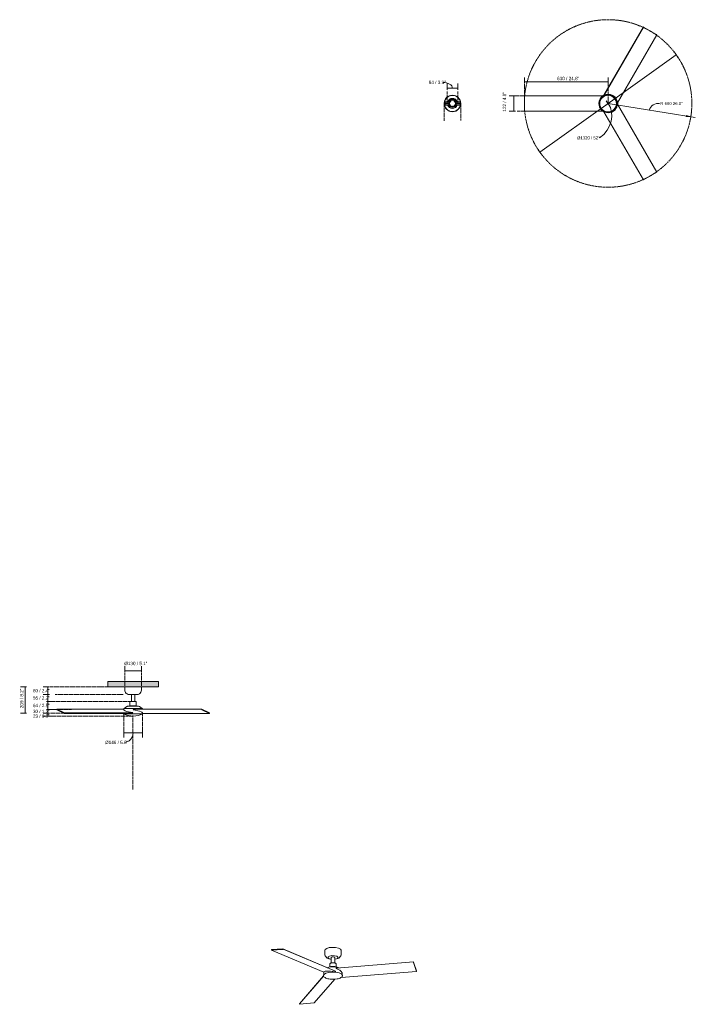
# Model space of a CAD drawing. Header units: millimetres. Extents: x 5701 to 11025, y -502 to 7255.
import ezdxf

# ---------------------------------------------------------------- set-up
doc = ezdxf.new("R2010")
doc.units = ezdxf.units.MM
doc.linetypes.add('Dash', pattern=[6, 3, -3])
for name, color, linetype, lineweight in [('0_23', 7, 'Continuous', 9), ('Aparatos eléctricos', 7, 'Continuous', 9), ('Cotas', 7, 'Continuous', 9), ('Cotas-12', 7, 'Continuous', 9), ('Elementos de detalle', 7, 'Continuous', 9), ('Lighthing Fixture Detail Wide Black', 7, 'Continuous', 20), ('Techos', 7, 'Continuous', 9)]:
    doc.layers.add(name, color=color, linetype=linetype, lineweight=lineweight)
doc.layers.add('Lighthing Fixture Dim Grey Dash', color=7, linetype='Dash', lineweight=9, true_color=0xd2d2d2)
doc.styles.add('Arial', font='arial.ttf', dxfattribs={"height": 24})
doc.styles.add('Arial Narrow', font='ARIALN.TTF', dxfattribs={"height": 26.4})
doc.dimstyles.new('Diameter_-_3mm_Arial', dxfattribs={"dimscale": 304.8, "dimtxt": 24.486226, "dimasz": 0, "dimexe": 0.094488, "dimexo": 0, "dimgap": 0.059055, "dimtad": 3, "dimjust": 3, "dimtih": 1, "dimtoh": 1, "dimdec": 0, "dimzin": 0, "dimdsep": 46, "dimtxsty": 'Arial', "dimblk1": 'NONE', "dimblk2": 'NONE', "dimsah": 1, "dimcen": 0.09, "dimadec": 0, "dimazin": 0, "dimtfac": 1, "dimtdec": 4, "dimtix": 1, "dimtmove": 0, "dimatfit": 2, "dimfxl": 1, "dimtvp": 1, "dimtolj": 1, "dimtzin": 0, "dimarcsym": 2})
doc.dimstyles.new('FARO_-_2_2mm_Arial_Narrow_mm_Inch_Horiz', dxfattribs={"dimscale": 304.8, "dimtxt": 27.018578, "dimasz": 0, "dimexe": 0.11811, "dimexo": 0.0625, "dimgap": 0.019685, "dimtad": 3, "dimtih": 1, "dimtoh": 1, "dimdec": 0, "dimzin": 0, "dimdsep": 46, "dimtxsty": 'Arial Narrow', "dimblk1": 'NONE', "dimblk2": 'NONE', "dimsah": 1, "dimcen": 0.09, "dimadec": 0, "dimazin": 0, "dimtfac": 1, "dimtdec": 4, "dimtix": 1, "dimtmove": 0, "dimatfit": 3, "dimfxl": 0.03937, "dimfxlon": 1, "dimtvp": 1, "dimtolj": 1, "dimtzin": 0, "dimarcsym": 2})
doc.dimstyles.new('FARO_-_2_2mm_Arial_Narrow_mm_Inch_Horiz_1', dxfattribs={"dimscale": 304.8, "dimtxt": 27.018578, "dimasz": 0, "dimexe": 0.11811, "dimexo": 0.0625, "dimgap": 0.019685, "dimtad": 3, "dimtih": 1, "dimtoh": 1, "dimdec": 0, "dimzin": 0, "dimdsep": 46, "dimtxsty": 'Arial Narrow', "dimblk1": 'NONE', "dimblk2": 'NONE', "dimsah": 1, "dimcen": 0.09, "dimadec": 0, "dimazin": 0, "dimtfac": 1, "dimtdec": 4, "dimtix": 1, "dimtmove": 2, "dimatfit": 3, "dimfxl": 0.03937, "dimfxlon": 1, "dimtvp": 1, "dimtolj": 1, "dimtzin": 0, "dimarcsym": 2})
doc.dimstyles.new('FARO_-_2_2mm_Arial_Narrow_mm_Inch_Left', dxfattribs={"dimscale": 304.8, "dimtxt": 27.018578, "dimasz": 0, "dimexe": 0.11811, "dimexo": 0.0625, "dimgap": 0.019685, "dimtad": 1, "dimdec": 0, "dimzin": 0, "dimdsep": 46, "dimtxsty": 'Arial Narrow', "dimblk1": 'NONE', "dimblk2": 'NONE', "dimsah": 1, "dimcen": 0.09, "dimadec": 0, "dimazin": 0, "dimtfac": 1, "dimtdec": 4, "dimtix": 1, "dimtmove": 2, "dimatfit": 3, "dimfxl": 0.03937, "dimfxlon": 1, "dimtvp": 1, "dimtolj": 1, "dimtzin": 0, "dimarcsym": 2})
doc.dimstyles.new('FARO_-_2_2mm_Arial_Narrow_mm_Inch_Left_1', dxfattribs={"dimscale": 304.8, "dimtxt": 27.018578, "dimasz": 0, "dimexe": 0.11811, "dimexo": 0.0625, "dimgap": 0.019685, "dimtad": 1, "dimdec": 0, "dimzin": 0, "dimdsep": 46, "dimtxsty": 'Arial Narrow', "dimblk1": 'NONE', "dimblk2": 'NONE', "dimsah": 1, "dimcen": 0.09, "dimadec": 0, "dimazin": 0, "dimtfac": 1, "dimtdec": 4, "dimtix": 1, "dimtmove": 0, "dimatfit": 3, "dimfxl": 0.03937, "dimfxlon": 1, "dimtvp": 1, "dimtolj": 1, "dimtzin": 0, "dimarcsym": 2})
doc.dimstyles.new('FARO_-_2_2mm_Arial_Narrow_mm_Inch_Right', dxfattribs={"dimscale": 304.8, "dimtxt": 27.018578, "dimasz": 0, "dimexe": 0.11811, "dimexo": 0.0625, "dimgap": 0.019685, "dimtad": 1, "dimdec": 0, "dimzin": 0, "dimdsep": 46, "dimtxsty": 'Arial Narrow', "dimblk1": 'NONE', "dimblk2": 'NONE', "dimsah": 1, "dimcen": 0.09, "dimadec": 0, "dimazin": 0, "dimtfac": 1, "dimtdec": 4, "dimtix": 1, "dimtmove": 1, "dimatfit": 3, "dimfxl": 0.03937, "dimfxlon": 1, "dimtvp": 1, "dimtolj": 1, "dimtzin": 0, "dimarcsym": 2})
doc.dimstyles.new('FARO_-_2_2mm_Arial_Narrow_mm_Inch_Right_1', dxfattribs={"dimscale": 304.8, "dimtxt": 27.018578, "dimasz": 0, "dimexe": 0.11811, "dimexo": 0.0625, "dimgap": 0.019685, "dimtad": 1, "dimdec": 0, "dimzin": 0, "dimdsep": 46, "dimtxsty": 'Arial Narrow', "dimblk1": 'NONE', "dimblk2": 'NONE', "dimsah": 1, "dimcen": 0.09, "dimadec": 0, "dimazin": 0, "dimtfac": 1, "dimtdec": 4, "dimtix": 1, "dimtmove": 0, "dimatfit": 3, "dimfxl": 0.03937, "dimfxlon": 1, "dimtvp": 1, "dimtolj": 1, "dimtzin": 0, "dimarcsym": 2})
doc.dimstyles.new('Radial_-_3mm_Arial', dxfattribs={"dimscale": 304.8, "dimtxt": 24.486226, "dimasz": 0.11811, "dimexe": 0.11811, "dimexo": 0, "dimgap": 0.068898, "dimtad": 3, "dimjust": 3, "dimtih": 1, "dimtoh": 1, "dimdec": 0, "dimzin": 0, "dimdsep": 46, "dimtxsty": 'Arial', "dimsah": 1, "dimcen": 0.09, "dimdle": 0.11811, "dimadec": 0, "dimazin": 0, "dimtfac": 1, "dimtdec": 4, "dimtix": 1, "dimtmove": 0, "dimatfit": 2, "dimfxl": 1, "dimtvp": 1, "dimtfill": 1, "dimtolj": 1, "dimtzin": 0, "dimarcsym": 2})

# ---------------------------------------------------------------- blocks, each defined once
blk = doc.blocks.new('34297 - 34297 RUDDER L White_ash fan-592077-Alzado_PDF')
at = {"layer": 'Aparatos eléctricos'}
for p, q in [((6530.1, 2000), (6530.1, 1972.1)), ((6555.1, 1940), (6595.1, 1940)), ((6581.9, 1940), (6581.9, 1884.6)), ((6595.1, 1940), (6635.1, 1940)), ((6608.4, 1884.6), (6608.4, 1940)), ((6660.1, 1972.1), (6660.1, 2000)), ((6570.1, 1882.6), (6570.1, 1848.6)), ((6572.5, 1884.6), (6595.1, 1884.6)), ((6595.1, 1884.6), (6617.7, 1884.6)), ((6620.1, 1848.6), (6620.1, 1882.6)), ((5993.3, 1822.2), (5992.9, 1818.8)), ((5993.3, 1817.6), (6053.2, 1789.9)), ((6521.9, 1822.9), (5993.8, 1822.9)), ((6053.8, 1795.3), (5993.9, 1822.9)), ((6053.3, 1789.9), (6590.3, 1789.9)), ((6053.8, 1790.6), (6054.2, 1794.1)), ((6592.6, 1795.3), (6053.9, 1795.3)), ((6592.1, 1794.1), (6054.2, 1794.1)), ((6520.5, 1786), (6595.1, 1786)), ((6521.9, 1829.7), (6521.9, 1818.7)), ((6521.9, 1829.7), (6595.1, 1829.7)), ((6521.9, 1789.9), (6521.9, 1788.4)), ((6544.9, 1843.5), (6524.4, 1829.7)), ((6525.7, 1786.9), (6524.5, 1786.9)), ((6530, 1786.9), (6526.3, 1786.9)), ((6535.2, 1786.9), (6530.4, 1786.9)), ((6542.4, 1786.9), (6536.5, 1786.9)), ((6551.3, 1845.5), (6595.1, 1845.5)), ((6571.4, 1786.9), (6563.7, 1786.9)), ((6570.1, 1848.6), (6595.1, 1848.6)), ((6577, 1786.9), (6573.2, 1786.9)), ((6577, 1848.6), (6577, 1845.5)), ((6577, 1786.9), (6577, 1786)), ((6589.7, 1788.5), (6580.5, 1789.9)), ((6583.6, 1789.9), (6589.9, 1789)), ((6589.7, 1788.5), (6590, 1788.5)), ((6595.1, 1848.6), (6620.1, 1848.6)), ((6595.1, 1845.5), (6638.3, 1845.5)), ((6595.1, 1829.7), (6668.4, 1829.7)), ((6595.1, 1786), (6669.7, 1786)), ((7136.9, 1822.9), (6599.5, 1822.9)), ((6606.3, 1823), (6599.9, 1823.8)), ((6600.1, 1824.3), (6609.5, 1822.9)), ((6613.2, 1845.5), (6613.2, 1848.6)), ((6613.2, 1786), (6613.2, 1786.9)), ((6634.1, 1786.9), (6626.6, 1786.9)), ((6638.4, 1845.5), (6638.9, 1845.5)), ((6665.9, 1829.7), (6645.3, 1843.5)), ((6657.8, 1786.9), (6652.9, 1786.9)), ((6662.4, 1786.9), (6659.1, 1786.9)), ((6665.5, 1786.9), (6663.3, 1786.9)), ((6666.9, 1786.9), (6666.1, 1786.9)), ((6668.3, 1789.9), (7196.5, 1789.9)), ((6668.4, 1822.9), (6668.4, 1829.7)), ((6668.4, 1788.4), (6668.4, 1794.1)), ((7136.4, 1822.2), (7136.1, 1818.8)), ((7136.4, 1817.6), (7196.4, 1789.9)), ((7197, 1795.3), (7137, 1822.9)), ((7197, 1795.3), (7196.7, 1795.3)), ((7197, 1790.6), (7197.3, 1794.1))]:
    blk.add_line(p, q, dxfattribs=at)
at = {"layer": 'Aparatos eléctricos', "flags": 128}
for points in [[(6555.1, 1940), (6547.7, 1942.8), (6541.2, 1947.3), (6536, 1953.3), (6532.3, 1960.2), (6530.4, 1967.9), (6530.1, 1972.1)], [(6660.1, 1972.1), (6659.2, 1964.3), (6656.4, 1956.9), (6652, 1950.3), (6646.1, 1945.1), (6639.1, 1941.3), (6635.1, 1940)], [(6570.1, 1882.6), (6571, 1884.2), (6572.2, 1884.6)], [(6595.1, 1884.6), (6588.6, 1884.6), (6582.7, 1884.6), (6577.7, 1884.6), (6574.2, 1884.6), (6572.4, 1884.6), (6572.2, 1884.6)], [(6572.2, 1884.6), (6573.1, 1884.6), (6575.9, 1884.6), (6580.2, 1884.6), (6581.9, 1884.6)], [(6618, 1884.6), (6617.1, 1884.6), (6614.4, 1884.6), (6610, 1884.6), (6604.5, 1884.6), (6598.2, 1884.6), (6595.1, 1884.6)], [(6608.4, 1884.6), (6612.5, 1884.6), (6616, 1884.6), (6617.8, 1884.6), (6618, 1884.6)], [(6618, 1884.6), (6619.7, 1883.7), (6620.1, 1882.6)], [(6521.1, 1784.7), (6520.5, 1785.5), (6520.5, 1786)], [(6595.1, 1768.4), (6576.5, 1769.5), (6558.1, 1772.5), (6540.1, 1777.4), (6522.7, 1784), (6521.1, 1784.7)], [(6521.9, 1819), (6521.9, 1818.1), (6525, 1814.1), (6532.4, 1809.9), (6543.6, 1805.8), (6558.1, 1801.9), (6574.8, 1798.5), (6592.8, 1795.9)], [(6523.4, 1786.9), (6522.1, 1787.6), (6521.9, 1788.4)], [(6524.2, 1786.9), (6523.8, 1786.9), (6523.4, 1786.9)], [(6523.4, 1786.9), (6524.3, 1786.9), (6527.1, 1786.9), (6531.7, 1786.9), (6538, 1786.9), (6545.8, 1786.9), (6554.8, 1786.9), (6565, 1786.9), (6575.9, 1786.9), (6587.3, 1786.9), (6595.1, 1786.9)], [(6561, 1786.9), (6551.7, 1786.9), (6543.7, 1786.9)], [(6544.9, 1843.5), (6549.3, 1845.3), (6551.3, 1845.5)], [(6592.8, 1795.9), (6591.3, 1792.3), (6589.7, 1788.5)], [(6595.1, 1786.9), (6606.7, 1786.9), (6618, 1786.9), (6628.7, 1786.9), (6638.5, 1786.9), (6647.2, 1786.9), (6654.5, 1786.9), (6660.2, 1786.9), (6664.2, 1786.9), (6666.4, 1786.9), (6666.9, 1786.9)], [(6669.1, 1784.7), (6651.7, 1777.9), (6633.8, 1772.9), (6615.4, 1769.7), (6596.8, 1768.5), (6595.1, 1768.4)], [(6596.9, 1817), (6598.5, 1820.6), (6600.1, 1824.3)], [(6668.3, 1793.7), (6668.3, 1794.8), (6665.1, 1798.8), (6657.6, 1802.9), (6646.3, 1807.1), (6631.8, 1811), (6615, 1814.3), (6596.9, 1817)], [(6624.8, 1786.9), (6614.3, 1786.9), (6613.2, 1786.9)], [(6651.9, 1786.9), (6644.5, 1786.9), (6636.2, 1786.9)], [(6638.9, 1845.5), (6643.6, 1844.4), (6645.3, 1843.5)], [(6668.4, 1788.4), (6667.7, 1787.1), (6666.9, 1786.9)], [(6669.7, 1786), (6669.5, 1785), (6669.1, 1784.7)]]:
    blk.add_lwpolyline(points, dxfattribs=at)
at = {"layer": 'Aparatos eléctricos'}
for centre, major_axis, ratio, start_param, end_param in [((5993.4, 1818.5), (0, 1), 0.5, 1.343904, 2.9147), ((5993.8, 1821.9), (0, 1), 0.5, 6.056293, 7.627089), ((6053.3, 1790.9), (0, 1), 0.5, 2.9147, 4.485496), ((6053.9, 1794.5), (0, 0.795), 0.5, 4.174073, 6.367715), ((6612.6, 1814.4), (-2.48, 0.29), 0.194813, 5.247303, 5.461684), ((6612.6, 1814.4), (-2.48, 0.29), 0.194813, 3.483, 5.247303), ((7136.5, 1818.5), (0, 1), 0.5, 1.343904, 2.9147), ((7136.9, 1821.9), (0, 1), 0.5, 6.056293, 7.627089), ((7196.5, 1790.9), (0, 1), 0.5, 2.9147, 4.485496), ((7197, 1794.5), (0, 0.795), 0.5, 4.174073, 6.367715)]:
    blk.add_ellipse(centre, major_axis=major_axis, ratio=ratio, start_param=start_param, end_param=end_param, dxfattribs=at)
blk = doc.blocks.new('34297 - 34297 RUDDER L White_ash fan-592077-00 Isometrico PDF')
at = {"layer": 'Aparatos eléctricos', "color": 9, "true_color": 0xc0c0c0}
for p, q in [((4776.4, -71.5), (4775.8, -74.8)), ((4776.1, -75.7), (5188, -250)), ((4776.4, -75.7), (4865.8, -71.2)), ((4866.7, -65.9), (4777.3, -70.5)), ((4866.7, -70.2), (4867.2, -66.8)), ((5281.2, -241.2), (4867, -65.9)), ((5280.9, -242), (4867.2, -66.8)), ((5196, -77.7), (5196, -103.5)), ((5247.8, -147.9), (5246.9, -147.8)), ((5247.8, -133.2), (5247.8, -177.3)), ((5274.3, -177.3), (5274.3, -133.2)), ((5326, -103.5), (5326, -77.7)), ((5221.3, -211), (5216.3, -213.4)), ((5236, -186.4), (5236, -206.1)), ((5286, -206), (5286, -186.4)), ((5895, -168.7), (5287.8, -216.4)), ((5289, -216.3), (5288, -216)), ((5288.6, -214.7), (5292.8, -216)), ((5305.8, -213.4), (5300.8, -211)), ((5894.9, -169.1), (5894.7, -172)), ((5894.9, -173.4), (5919.3, -243.3)), ((5919.5, -238.8), (5895.1, -168.9)), ((5186.9, -279.3), (4996.1, -497.9)), ((5186.7, -278.7), (4996.2, -497.1)), ((5112.4, -490.3), (5274.5, -304.5)), ((5187.8, -248.8), (5187.8, -270.5)), ((5229.4, -302.3), (5238.8, -303.7)), ((5275.3, -238.7), (5281.8, -240.1)), ((5281.5, -240.6), (5277.9, -239.8)), ((5326.2, -290.1), (5919.4, -243.5)), ((5334.3, -270.6), (5334.3, -263.7)), ((5335.4, -273.7), (5334.8, -271.6)), ((5919.5, -243.1), (5919.7, -240.2)), ((4996.9, -501.2), (4996.1, -497.9)), ((5111.9, -490.6), (4998, -502))]:
    blk.add_line(p, q, dxfattribs=at)
for points in [[(4775.8, -74.8, 0), (4775.8, -75.1, 0), (4775.8, -75.3, 0), (4775.9, -75.5, 0), (4776, -75.6, 0), (4776.2, -75.7, 0), (4776.4, -75.7, 0)], [(4777.3, -70.5, 0), (4777.1, -70.5, 0), (4776.9, -70.6, 0), (4776.7, -70.8, 0), (4776.6, -71, 0), (4776.5, -71.2, 0), (4776.4, -71.5, 0)], [(4865.8, -71.2, 0), (4866, -71.2, 0), (4866.2, -71.1, 0), (4866.3, -70.9, 0), (4866.5, -70.7, 0), (4866.6, -70.5, 0), (4866.7, -70.2, 0)], [(4867.2, -66.8, 0), (4867.3, -66.7, 0), (4867.3, -66.5, 0), (4867.3, -66.3, 0), (4867.3, -66.1, 0), (4867.2, -66, 0), (4867.1, -65.9, 0), (4867, -65.9, 0), (4866.8, -65.9, 0), (4866.7, -65.9, 0)], [(5196.1, -78.7, 0), (5199.3, -70, 0), (5211.8, -61.6, 0), (5231.8, -55.7, 0), (5256.2, -53.2, 0), (5281.4, -54.3, 0)], [(5281.4, -54.3, 0), (5303.4, -59, 0), (5319.1, -66.6, 0), (5325.8, -75.8, 0), (5325.9, -79, 0)], [(5196, -103.5, 0), (5196.9, -111.8, 0), (5199.5, -119.4, 0), (5203.5, -126.2, 0), (5208.8, -132.1, 0), (5215.2, -137.2, 0), (5223.2, -141.5, 0), (5232.6, -144.9, 0), (5242.7, -147.2, 0), (5246.9, -147.8, 0)], [(5273.5, -118.9, 0), (5252.9, -118.4, 0), (5234.4, -121.9, 0), (5223, -128.5, 0), (5221.9, -136.3, 0), (5231.2, -143.3, 0), (5247.8, -147.5, 0)], [(5265.2, -128.5, 0), (5255.1, -128.7, 0), (5248.4, -131.6, 0), (5247.9, -133.2, 0)], [(5274.2, -133.5, 0), (5272.9, -131, 0), (5265.2, -128.5, 0)], [(5274.3, -147.5, 0), (5287.7, -144.5, 0), (5299, -137.9, 0), (5300.2, -130.1, 0), (5290.9, -123.1, 0), (5273.5, -118.9, 0)], [(5326, -103.5, 0), (5325.1, -111.8, 0), (5322.5, -119.4, 0), (5318.5, -126.2, 0), (5313.3, -132.1, 0), (5306.8, -137.2, 0), (5298.9, -141.5, 0), (5289.5, -144.9, 0), (5279.4, -147.2, 0), (5274.2, -147.8, 0)], [(5284, -209, 0), (5255.6, -207.7, 0), (5228.1, -210.6, 0), (5215.8, -213.5, 0)], [(5221.3, -211, 0), (5228.2, -208.2, 0), (5236.3, -205.9, 0), (5245.2, -204.4, 0), (5254.8, -203.5, 0), (5264.7, -203.4, 0), (5274.4, -204.1, 0), (5276.1, -204.3, 0)], [(5236, -186.4, 0), (5236.9, -183.4, 0), (5239.2, -181, 0), (5242.5, -179, 0), (5247, -177.4, 0), (5252.7, -176.2, 0), (5259.2, -175.7, 0), (5265.9, -175.9, 0), (5268.5, -176.1, 0)], [(5286, -186.4, 0), (5285.1, -183.4, 0), (5282.9, -181, 0), (5279.5, -179, 0), (5275, -177.4, 0), (5269.3, -176.2, 0), (5268.5, -176.1, 0)], [(5300.8, -211, 0), (5293.8, -208.2, 0), (5285.8, -205.9, 0), (5276.8, -204.4, 0), (5276.1, -204.3, 0)], [(5309.9, -214.7, 0), (5308.8, -214.3, 0), (5284, -209, 0)], [(5285.7, -221.1, 0), (5287.2, -217.9, 0), (5288.6, -214.7, 0)], [(5334.3, -264.5, 0), (5332.3, -253.8, 0), (5326, -243.5, 0), (5315.7, -234.2, 0), (5301.9, -226.6, 0), (5285.7, -221.1, 0)], [(5894.7, -172, 0), (5894.7, -172.2, 0), (5894.7, -172.5, 0), (5894.7, -172.7, 0), (5894.8, -173, 0), (5894.8, -173.2, 0), (5894.9, -173.4, 0)], [(5895.1, -168.9, 0), (5895.1, -168.7, 0), (5895, -168.7, 0), (5895, -168.7, 0), (5894.9, -168.8, 0), (5894.9, -168.9, 0), (5894.9, -169.1, 0)], [(5186.9, -272.6, 0), (5186.4, -277, 0), (5187.5, -281.1, 0), (5189.9, -284.9, 0), (5193.4, -288.4, 0), (5198.1, -291.7, 0), (5204.1, -294.8, 0), (5211.3, -297.7, 0), (5219.8, -300.2, 0), (5229.4, -302.3, 0)], [(5284.4, -249, 0), (5255.5, -247.7, 0), (5227.4, -250.6, 0), (5204.5, -257.4, 0), (5190.2, -267, 0), (5186.7, -273.5, 0)], [(5278.8, -246.6, 0), (5260.7, -243.2, 0), (5242.6, -240.9, 0), (5225.7, -239.7, 0), (5210.9, -239.9, 0), (5199.3, -241.4, 0), (5191.5, -244, 0), (5188, -247.6, 0), (5187.9, -249.8, 0)], [(5292.6, -302.3, 0), (5277.9, -304.3, 0), (5261.4, -305.1, 0), (5245.2, -304.4, 0), (5238.8, -303.7, 0)], [(5281.8, -240.1, 0), (5280.3, -243.3, 0), (5278.8, -246.6, 0)], [(5334, -270.1, 0), (5327.6, -263.1, 0), (5309.7, -254.4, 0), (5284.4, -249, 0)], [(5335.1, -272.6, 0), (5335.6, -277, 0), (5334.6, -281.1, 0), (5332.2, -284.9, 0), (5328.6, -288.4, 0), (5323.9, -291.7, 0), (5318, -294.8, 0), (5310.8, -297.7, 0), (5302.2, -300.2, 0), (5292.6, -302.3, 0)], [(5919.3, -243.3, 0), (5919.3, -243.4, 0), (5919.4, -243.5, 0), (5919.4, -243.5, 0)], [(5919.4, -243.5, 0), (5919.5, -243.4, 0), (5919.5, -243.3, 0), (5919.5, -243.1, 0)], [(5919.7, -240.2, 0), (5919.7, -240.1, 0), (5919.7, -239.9, 0), (5919.7, -239.7, 0), (5919.7, -239.5, 0), (5919.7, -239.3, 0), (5919.6, -239.2, 0), (5919.6, -239, 0), (5919.6, -238.9, 0), (5919.5, -238.8, 0)], [(4996.1, -497.9, 0), (4996.1, -497.8, 0), (4996, -497.6, 0), (4996.1, -497.4, 0), (4996.1, -497.2, 0), (4996.2, -497.1, 0)], [(4998, -502, 0), (4997.8, -502, 0), (4997.5, -501.9, 0), (4997.3, -501.8, 0), (4997.1, -501.6, 0), (4997, -501.4, 0), (4996.9, -501.2, 0)], [(5112.4, -490.2, 0), (5112.3, -490.4, 0), (5112.1, -490.5, 0), (5111.9, -490.6, 0)]]:
    blk.add_polyline3d(points, dxfattribs=at)
blk = doc.blocks.new('34297 - 34297 RUDDER L White_ash fan-592077-Planta_PDF Fixing Holes')
at = {"layer": '0_23'}
for p, q in [((-26, 1.5), (-26, 0)), ((-26, 0), (-26, -1.5)), ((-23.5, 1.5), (-25, 1.5)), ((-23.5, -1.5), (-23.5, 1.5)), ((-23.5, 1.5), (-21.5, 1.5)), ((-21.5, 1.5), (-21.5, -1.5)), ((-21.5, 1.5), (-21.5, -1.5)), ((-14.1, 27.5), (-14.3, 27.5)), ((-13, 28.1), (-13.9, 26.6)), ((-12, 23.1), (-13.9, 26.6)), ((-13, 28.5), (-13, 54.5)), ((13, 28.5), (-13, 28.5)), ((-13, 28.5), (-13, 25.5)), ((13, 25.5), (-13, 25.5)), ((-10, 57.5), (10, 57.5)), ((13, 54.5), (13, 36.5)), ((13, 36.5), (28.7, 25.5)), ((16, 29.5), (13, 29.5)), ((13, 29.5), (13, 28.5)), ((13, 25.5), (13, 28.5)), ((13, 28), (13.3, 28)), ((14.3, 27.5), (14.1, 27.5)), ((26, 22.5), (16, 29.5)), ((24, 13.5), (21, 13.5)), ((24, 19.6), (24, 13.5)), ((26, -22.5), (26, 22.5)), ((30, 23), (30, -23)), ((-25, -1.5), (-23.5, -1.5)), ((-23.5, -1.5), (-21.5, -1.5)), ((-14.3, -27.5), (-14.1, -27.5)), ((-13.9, -26.6), (-12, -23.1)), ((-13, -28.1), (-13.9, -26.6)), ((-13, -25.5), (-13, -28.5)), ((-13, -25.5), (13, -25.5)), ((-13, -54.5), (-13, -28.5)), ((-13, -28.5), (13, -28.5)), ((10, -57.5), (-10, -57.5)), ((28.7, -25.5), (13, -36.5)), ((13, -28.5), (13, -25.5)), ((13.3, -28), (13, -28)), ((13, -28.5), (13, -29.5)), ((13, -29.5), (16, -29.5)), ((13, -36.5), (13, -54.5)), ((14.1, -27.5), (14.3, -27.5)), ((16, -29.5), (26, -22.5)), ((21, -13.5), (24, -13.5)), ((24, -13.5), (24, -19.6))]:
    blk.add_line(p, q, dxfattribs=at)
at = {"layer": '0_23', "flags": 128}
for points in [[(-25, 1.5), (-23.6, 8.2), (-20.5, 14.3), (-15.8, 19.4), (-10, 22.9), (-3.4, 24.8), (3.5, 24.8), (10.1, 22.9), (15.9, 19.3), (20.6, 14.2), (21, 13.5)], [(21, -13.5), (16.6, -18.7), (10.9, -22.5), (4.4, -24.6), (-2.5, -24.9), (-9.2, -23.3), (-15.1, -19.9), (-20, -15), (-23.3, -9), (-24.9, -2.4), (-25, -1.5)]]:
    blk.add_lwpolyline(points, dxfattribs=at)
at = {"layer": '0_23'}
for centre, radius, start, end in [((0, 0), 31, 114.79386, 245.20614), ((0, 0), 30, 117.5, 242.5), ((0, 0), 26, 117.47243, 176.63913), ((0, 0), 26, 163.09659, 176.02942), ((0, 0), 25, 32.68364, 176.56019), ((0, 0), 26, 149.33503, 159.1157), ((0, 0), 23, 35.94133, 176.26066), ((0, 0), 26, 135.41558, 144.54262), ((0, 0), 26, 117.5, 130.97289), ((-10, 54.5), 3, 90, 180), ((0, 48.1), 3, 128.29821, 135), ((0, 48.1), 3, 79.91239, 99.58604), ((0, 48.1), 3, 37.43576, 54.04104), ((0, 48.1), 3, 360, 3.19993), ((10, 54.5), 3, 0, 90), ((0, 0), 31, 39.26803, 64.67916), ((19.4, 19.4), 2, 90, 270), ((19.4, 19.4), 2, 270, 90), ((27, 23), 3, 0, 55.00798), ((0, 0), 26, 183.38272, 222.22201), ((0, 0), 26, 184.83154, 201.35026), ((0, 0), 25, 183.43981, 327.31636), ((0, 0), 26, 204.78904, 222.16513), ((0, 0), 23, 183.73934, 324.05867), ((-19.4, -19.4), 2, 90, 270), ((-19.4, -19.4), 2, 85.01206, 90), ((-19.4, -19.4), 2, 270, 4.98794), ((-19.4, -19.4), 2, 4.98794, 85.01206), ((0, 0), 26, 227.83487, 242.5), ((-10, -54.5), 3, 180, 270), ((0, -36.1), 3, 128.36793, 135), ((0, -36.1), 3, 79.99953, 99.49891), ((0, -36.1), 3, 37.48926, 53.97132), ((0, -36.1), 3, 0, 3.18845), ((10, -54.5), 3, 270, 0), ((0, 0), 31, 295.32084, 320.73197), ((27, -23), 3, 304.99202, 0)]:
    blk.add_arc(centre, radius, start, end, dxfattribs=at)
for points in [[(-26, 0), (-26, 0.3), (-26, 0.8), (-26, 1.3), (-26, 1.5)], [(-26, -1.5), (-26, -1.3), (-26, -0.8), (-26, -0.3), (-26, 0)], [(21, 13.5), (21, 13.5), (20.9, 13.5), (20, 13.5), (19.1, 13.5), (18.6, 13.5)], [(18.6, -13.5), (19.1, -13.5), (20, -13.5), (20.9, -13.5), (21, -13.5), (21, -13.5)]]:
    blk.add_open_spline(points, degree=3, dxfattribs=at)
at = {"layer": 'Aparatos eléctricos'}
for p, q in [((-63.9, -0.9), (-63.3, 9)), ((-62.9, 11.1), (-61.1, 18.8)), ((-60.1, 21.8), (-57.1, 28.5)), ((-55.9, 31), (-50.5, 39.2)), ((-49.5, 40.4), (-43.8, 46.6)), ((-41.4, 48.6), (-35.6, 53)), ((-33.2, 54.6), (-24.5, 59.1)), ((-24.3, 59.2), (-14.9, 62.1)), ((-12, 62.7), (-4.8, 63.7)), ((0, 64), (9.9, 63.1)), ((12.8, 62.6), (19.8, 60.7)), ((22.7, 59.7), (31.6, 55.7)), ((32, 55.4), (39.9, 49.9)), ((42, 48.1), (47.2, 43)), ((49.3, 40.6), (54, 34.1)), ((55.1, 32.5), (59.4, 23.6)), ((60.3, 21.2), (62.3, 14)), ((63, 10.8), (63.8, 3.3)), ((63.9, 0.9), (63.3, -9)), ((-63, -10.8), (-63.8, -3.3)), ((-60.3, -21.2), (-62.3, -14)), ((-55.1, -32.5), (-59.4, -23.6)), ((-49.3, -40.6), (-54, -34.1)), ((-42, -48.1), (-47.2, -43)), ((-32, -55.4), (-39.9, -49.9)), ((-22.7, -59.7), (-31.6, -55.7)), ((-12.8, -62.6), (-19.8, -60.7)), ((0, -64), (-9.9, -63.1)), ((12, -62.7), (4.8, -63.7)), ((24.3, -59.2), (14.9, -62.1)), ((33.2, -54.6), (24.5, -59.1)), ((41.4, -48.6), (35.6, -53)), ((49.5, -40.4), (43.8, -46.6)), ((55.9, -31), (50.5, -39.2)), ((60.1, -21.8), (57.1, -28.5)), ((62.9, -11.1), (61.1, -18.8))]:
    blk.add_line(p, q, dxfattribs=at)
for radius, start, end in [(65, 90, 172.5), (64, 90, 270), (39.9, 109.04992, 250.95008), (65, 15, 90), (64, 270, 90), (39.9, 289.04992, 70.95008)]:
    blk.add_arc((0, 0), radius, start, end, dxfattribs=at)
blk = doc.blocks.new('34297 - 34297 RUDDER L White_ash fan-592077-Planta_PDF')
at = {"layer": 'Aparatos eléctricos'}
for p, q in [((-541.3, 382.5), (-601.2, 278.7)), ((-540.9, 383.2), (-541.3, 382.5)), ((-5.1, 72.9), (-541.3, 382.5)), ((-540.9, 383.2), (-3.6, 73)), ((3.8, 73), (540.9, 383.1)), ((541.3, 382.4), (540.9, 383.1)), ((540.9, 383.1), (540.9, 383.1)), ((541.9, 381.3), (541.3, 382.4)), ((601.9, 277.5), (541.9, 381.3)), ((-601.8, 277.6), (-602.2, 276.9)), ((-65.1, -33.2), (-602.2, 276.9)), ((-602.2, 276.9), (-602.2, 276.9)), ((-601.2, 278.7), (-601.8, 277.6)), ((602.3, 276.8), (65, -33.4)), ((65.7, -32), (601.9, 277.5)), ((602.3, 276.8), (601.9, 277.5)), ((-5.8, 74.3), (0, 74.6)), ((-2.3, 73.2), (-3.8, 73.1)), ((-2.3, 73.2), (-2.1, 73.1)), ((0, 74.6), (5.9, 74.2)), ((1.8, 73.2), (1.7, 73.1)), ((3.9, 73.1), (1.8, 73.2)), ((4.7, 72.9), (5, 73.1)), ((-65.5, -32.4), (-65.8, -32.2)), ((-65.3, -33.2), (-64.3, -35)), ((-64.3, -35), (-64.2, -35.1)), ((-62.3, -38.6), (-62.3, -38.4)), ((-62.3, -38.6), (-61.4, -39.9)), ((-61.4, -660), (-61.4, -39.6)), ((-60.6, -40.9), (-60.6, -660)), ((60.8, -40.5), (60.8, -40.8)), ((61.3, -39.8), (61.3, -660)), ((61.4, -40), (62.5, -38.2)), ((62.5, -38.2), (62.5, -38)), ((64.5, -34.6), (64.4, -34.7)), ((64.5, -34.6), (65.3, -33.3)), ((-61.4, -660), (-60.6, -660)), ((-60.6, -660), (59.3, -660)), ((59.3, -660), (60.5, -660)), ((60.5, -660), (61.3, -660)), ((61.3, -660), (61.3, -660))]:
    blk.add_line(p, q, dxfattribs=at)
at = {"layer": 'Aparatos eléctricos', "flags": 128}
for points in [[(-61.4, -42.3), (-67, -32.9), (-67.4, -31.9)], [(67.1, -32.2), (65.5, -35.7), (61.3, -42.2)]]:
    blk.add_lwpolyline(points, dxfattribs=at)
at = {"layer": 'Aparatos eléctricos'}
for radius, start, end in [(73.2, 90, 270), (70.9, 90, 270), (65, 112.5, 112.78133), (65, 90, 106.04512), (74.6, 90, 94.38904), (74.6, 85.42657, 90), (73.2, 270, 90), (70.9, 270, 90), (65, 329.60228, 90), (74.6, 205.42657, 214.38904), (74.6, 325.42657, 334.38904)]:
    blk.add_arc((0, 0), radius, start, end, dxfattribs=at)
blk = doc.blocks.new('DIMBLOCK1-Alzado_PDF')
at = {"layer": 'Cotas-12', "color": 251, "true_color": 0x5b5b5b}
for p, q in [((6530.1, 2126.1), (6530.1, 2162.1)), ((6530.1, 2126.1), (6660.1, 2126.1)), ((6530.1, 2126.1), (6530.1, 2114.1)), ((6660.1, 2126.1), (6660.1, 2162.1)), ((6660.1, 2126.1), (6660.1, 2114.1))]:
    blk.add_line(p, q, dxfattribs=at)
at = {"layer": 'Cotas-12', "color": 0, "insert": (6525.4, 2196.2), "char_height": 26.4, "width": 182.697, "attachment_point": 1, "line_spacing_factor": 0.974696, "style": 'Arial Narrow'}
blk.add_mtext('Ø130 / 5.1"', dxfattribs=at)
blk = doc.blocks.new('_None')
blk = doc.blocks.new('DIMBLOCK2-Alzado_PDF')
at = {"layer": 'Cotas-12', "color": 251, "true_color": 0x5b5b5b}
for p, q in [((5923.7, 2000), (5887.7, 2000)), ((5923.7, 1940), (5887.7, 1940)), ((5923.7, 2000), (5923.7, 1940)), ((5923.7, 2000), (5935.7, 2000)), ((5923.7, 1940), (5935.7, 1940))]:
    blk.add_line(p, q, dxfattribs=at)
at = {"layer": 'Cotas-12', "color": 0, "insert": (5805.8, 1982.7), "char_height": 26.4, "width": 134.321, "attachment_point": 1, "line_spacing_factor": 0.974696, "style": 'Arial Narrow'}
blk.add_mtext('60 / 2.4"', dxfattribs=at)
blk = doc.blocks.new('DIMBLOCK3-Alzado_PDF')
at = {"layer": 'Cotas-12', "color": 251, "true_color": 0x5b5b5b}
for p, q in [((5923.7, 1940), (5887.7, 1940)), ((5923.7, 1940), (5923.7, 1884.6)), ((5923.7, 1940), (5935.7, 1940)), ((5923.7, 1884.6), (5911.7, 1884.6)), ((5923.7, 1884.6), (5959.7, 1884.6))]:
    blk.add_line(p, q, dxfattribs=at)
at = {"layer": 'Cotas-12', "color": 0, "insert": (5805.8, 1925), "char_height": 26.4, "width": 134.321, "attachment_point": 1, "line_spacing_factor": 0.974696, "style": 'Arial Narrow'}
blk.add_mtext('55 / 2.2"', dxfattribs=at)
blk = doc.blocks.new('DIMBLOCK4-Alzado_PDF')
at = {"layer": 'Cotas-12', "color": 251, "true_color": 0x5b5b5b}
for p, q in [((5923.7, 1884.6), (5911.7, 1884.6)), ((5923.7, 1884.6), (5923.7, 1820.9)), ((5923.7, 1884.6), (5959.7, 1884.6)), ((5923.7, 1820.9), (5911.7, 1820.9)), ((5923.7, 1820.9), (5959.7, 1820.9))]:
    blk.add_line(p, q, dxfattribs=at)
at = {"layer": 'Cotas-12', "color": 0, "insert": (5805.8, 1865.4), "char_height": 26.4, "width": 134.321, "attachment_point": 1, "line_spacing_factor": 0.974696, "style": 'Arial Narrow'}
blk.add_mtext('64 / 2.5"', dxfattribs=at)
blk = doc.blocks.new('DIMBLOCK5-Alzado_PDF')
at = {"layer": 'Cotas-12', "color": 251, "true_color": 0x5b5b5b}
for p, q in [((5923.7, 1791.2), (5887.7, 1791.2)), ((5923.7, 1820.9), (5911.7, 1820.9)), ((5923.7, 1820.9), (5923.7, 1791.2)), ((5923.7, 1820.9), (5959.7, 1820.9)), ((5923.7, 1791.2), (5935.7, 1791.2))]:
    blk.add_line(p, q, dxfattribs=at)
at = {"layer": 'Cotas-12', "color": 0, "insert": (5805.8, 1818.7), "char_height": 26.4, "width": 134.321, "attachment_point": 1, "line_spacing_factor": 0.974696, "style": 'Arial Narrow'}
blk.add_mtext('30 / 1.2"', dxfattribs=at)
blk = doc.blocks.new('DIMBLOCK6-Alzado_PDF')
at = {"layer": 'Cotas-12', "color": 251, "true_color": 0x5b5b5b}
for p, q in [((5743.7, 2000), (5707.7, 2000)), ((5743.7, 2000), (5743.7, 1791.2)), ((5743.7, 2000), (5755.7, 2000)), ((5743.7, 1791.2), (5707.7, 1791.2)), ((5743.7, 1791.2), (5755.7, 1791.2))]:
    blk.add_line(p, q, dxfattribs=at)
at = {"layer": 'Cotas-12', "color": 0, "insert": (5703.6, 1831.3), "char_height": 26.4, "width": 154.392, "attachment_point": 1, "rotation": 90, "line_spacing_factor": 0.974696, "style": 'Arial Narrow'}
blk.add_mtext('209 / 8.2"', dxfattribs=at)
blk = doc.blocks.new('DIMBLOCK7-Alzado_PDF')
at = {"layer": 'Cotas-12', "color": 251, "true_color": 0x5b5b5b}
for p, q in [((6521.8, 1635.8), (6521.8, 1647.8)), ((6521.8, 1635.8), (6668.3, 1635.8)), ((6521.8, 1635.8), (6521.8, 1599.8)), ((6668.3, 1635.8), (6668.3, 1647.8)), ((6668.3, 1635.8), (6668.3, 1599.8))]:
    blk.add_line(p, q, dxfattribs=at)
blk.add_ellipse((6526.6, 1635.8), major_axis=(0, 74), ratio=0.924769, start_param=3.141593, end_param=4.712389, dxfattribs=at)
at = {"layer": 'Cotas-12', "color": 0, "insert": (6374.4, 1574.4), "char_height": 26.4, "width": 182.697, "attachment_point": 1, "line_spacing_factor": 0.974696, "style": 'Arial Narrow'}
blk.add_mtext('Ø146 / 5.8"', dxfattribs=at)
blk = doc.blocks.new('DIMBLOCK8-Alzado_PDF')
at = {"layer": 'Cotas-12', "color": 251, "true_color": 0x5b5b5b}
for p, q in [((5923.7, 1791.2), (5887.7, 1791.2)), ((5923.7, 1791.2), (5923.7, 1768.4)), ((5923.7, 1791.2), (5935.7, 1791.2)), ((5923.7, 1768.4), (5887.7, 1768.4)), ((5923.7, 1768.4), (5931.1, 1768.4))]:
    blk.add_line(p, q, dxfattribs=at)
at = {"layer": 'Cotas-12', "color": 0, "insert": (5805.8, 1782.1), "char_height": 26.4, "width": 134.321, "attachment_point": 1, "line_spacing_factor": 0.974696, "style": 'Arial Narrow'}
blk.add_mtext('23 / 0.9"', dxfattribs=at)
blk = doc.blocks.new('DIMBLOCK9-Planta_PDF Fixing Holes')
at = {"layer": 'Cotas-12', "color": 251, "true_color": 0x5b5b5b}
for p, q in [((9069.2, 6715.1), (9069.2, 6751.1)), ((9153.5, 6715.1), (9153.5, 6751.1)), ((9069.2, 6715.1), (9153.5, 6715.1)), ((9069.2, 6715.1), (9069.2, 6703.1)), ((9153.5, 6715.1), (9153.5, 6703.1))]:
    blk.add_line(p, q, dxfattribs=at)
blk.add_ellipse((9036.9, 6715.1), major_axis=(74.4, 0), ratio=0.622239, start_param=0, end_param=1.570796, dxfattribs=at)
at = {"layer": 'Cotas-12', "color": 0, "insert": (8925, 6774), "char_height": 26.4, "width": 134.321, "attachment_point": 1, "line_spacing_factor": 0.974696, "style": 'Arial Narrow'}
blk.add_mtext('84 / 3.3"', dxfattribs=at)
blk = doc.blocks.new('DIMBLOCK10-Planta_PDF')
at = {"layer": 'Cotas-12', "color": 8, "true_color": 0x787878}
for p, q in [((10338, 6595), (10874.6, 6979.2)), ((10338, 6595), (9801.4, 6210.7)), ((10329.6, 6596.3), (10346.4, 6593.6)), ((10336.6, 6586.6), (10339.4, 6603.3))]:
    blk.add_line(p, q, dxfattribs=at)
for start, end in [(33.10135, 38.10171), (213.10135, 218.10171)]:
    blk.add_arc((10338, 6595), 660, start, end, dxfattribs=at)
blk.add_ellipse((10165.2, 6471.2), major_axis=(172.8, 123.7), ratio=0.854285, start_param=4.712389, end_param=6.283185, dxfattribs=at)
at = {"layer": 'Cotas-12', "color": 0, "insert": (10093.8, 6335.9), "char_height": 24, "width": 212.465, "attachment_point": 1, "line_spacing_factor": 0.941778, "style": 'Arial'}
blk.add_mtext('Ø1320 / 52"', dxfattribs=at)
blk = doc.blocks.new('DIMBLOCK11-Planta_PDF')
at = {"layer": 'Cotas-12', "true_color": 0x777777}
blk.add_hatch(color=8, dxfattribs=at).paths.add_polyline_path([(10989.7, 6490.8), (10954.9, 6501.2), (10953.4, 6491.8)])
at = {"layer": 'Cotas-12', "color": 8, "true_color": 0x777777}
for p, q in [((10358.6, 6609.9), (10317.4, 6580)), ((10352.9, 6574.3), (10323.1, 6615.6)), ((10338, 6595), (11025.3, 6485.1)), ((10954.9, 6501.2), (10953.4, 6491.8)), ((10953.4, 6491.8), (10989.7, 6490.8)), ((10989.7, 6490.8), (10954.9, 6501.2))]:
    blk.add_line(p, q, dxfattribs=at)
blk.add_arc((10338, 6595), 660, 347.7958, 354.04625, dxfattribs=at)
blk.add_ellipse((10739.5, 6530.8), major_axis=(-75.6, 12.1), ratio=0.844452, start_param=4.712389, end_param=6.283185, dxfattribs=at)
at = {"layer": 'Cotas-12', "color": 0, "insert": (10749.7, 6607), "char_height": 24, "width": 210.205, "attachment_point": 1, "line_spacing_factor": 0.941778, "style": 'Arial', "bg_fill": 3, "box_fill_scale": 1.25, "bg_fill_color": 256, "bg_fill_true_color": 13158600, "bg_fill_transparency": 0}
blk.add_mtext('R 660 26.0"', dxfattribs=at)
blk = doc.blocks.new('DIMBLOCK12-Planta_PDF')
at = {"layer": 'Cotas-12', "color": 251, "true_color": 0x5b5b5b}
for p, q in [((9595.4, 6656.3), (9559.4, 6656.3)), ((9595.4, 6656.3), (9595.4, 6534)), ((9595.4, 6656.3), (9607.4, 6656.3)), ((9595.4, 6534), (9559.4, 6534)), ((9595.4, 6534), (9607.4, 6534))]:
    blk.add_line(p, q, dxfattribs=at)
at = {"layer": 'Cotas-12', "color": 0, "insert": (9508.2, 6530.8), "char_height": 26.4, "width": 154.392, "attachment_point": 1, "rotation": 90, "line_spacing_factor": 0.974696, "style": 'Arial Narrow'}
blk.add_mtext('122 / 4.8"', dxfattribs=at)
blk = doc.blocks.new('DIMBLOCK13-Planta_PDF')
at = {"layer": 'Cotas-12', "color": 251, "true_color": 0x5b5b5b}
for p, q in [((9678.9, 6764.8), (9678.9, 6800.8)), ((9678.9, 6764.8), (10339.2, 6764.8)), ((9678.9, 6764.8), (9678.9, 6752.8)), ((10339.2, 6764.8), (10339.2, 6800.8)), ((10339.2, 6764.8), (10339.2, 6752.8))]:
    blk.add_line(p, q, dxfattribs=at)
at = {"layer": 'Cotas-12', "color": 0, "insert": (9936.3, 6804.9), "char_height": 26.4, "width": 174.463, "attachment_point": 1, "line_spacing_factor": 0.974696, "style": 'Arial Narrow'}
blk.add_mtext('630 / 24.8"', dxfattribs=at)

msp = doc.modelspace()

# ---------------------------------------------------------------- hatches: boundary and pattern name
at = {"layer": 'Elementos de detalle', "true_color": 0xc0c0c0}
h = msp.add_hatch(color=9, dxfattribs=at)
h.paths.add_polyline_path([(9075.2, 6592.1), (9076, 6592.2), (9076.7, 6592.5), (9077.3, 6593), (9077.8, 6593.6), (9078.1, 6594.3), (9078.2, 6595.1), (9078.1, 6595.9), (9077.8, 6596.6), (9077.3, 6597.2), (9076.7, 6597.7), (9076, 6598), (9075.2, 6598.1), (9062.4, 6598), (9061.7, 6597.7), (9061.1, 6597.2), (9060.6, 6596.6), (9060.3, 6595.9), (9060.2, 6595.1), (9060.3, 6594.3), (9060.6, 6593.6), (9061.1, 6593), (9061.7, 6592.5), (9062.4, 6592.2), (9064.1, 6592.1)])
h.paths.add_polyline_path([(9159.4, 6592.1), (9160.2, 6592.2), (9160.9, 6592.5), (9161.6, 6593), (9162, 6593.6), (9162.3, 6594.3), (9162.4, 6595.1), (9162.3, 6595.9), (9162, 6596.6), (9161.6, 6597.2), (9160.9, 6597.7), (9160.2, 6598), (9159.4, 6598.1), (9146.7, 6598), (9146, 6597.7), (9145.4, 6597.2), (9144.9, 6596.6), (9144.6, 6595.9), (9144.5, 6595.1), (9144.6, 6594.3), (9144.9, 6593.6), (9145.4, 6593), (9146.4, 6592.3), (9146.7, 6592.2), (9147.5, 6592.1), (9153.3, 6592.1)])
at = {"layer": 'Techos', "true_color": 0xe8e8e8}
msp.add_hatch(color=254, dxfattribs=at).paths.add_polyline_path([(6611.2, 2000), (6795, 2000), (6795, 2040.5), (6395, 2040.5), (6395, 2000), (6584, 2000)])

# ---------------------------------------------------------------- linework, layer by layer
at = {"layer": 'Lighthing Fixture Detail Wide Black'}
for p, q in [((9075.2, 6598.1), (9063.2, 6598.1)), ((9159.4, 6598.1), (9147.5, 6598.1)), ((9063.2, 6592.1), (9075.2, 6592.1)), ((9147.5, 6592.1), (9159.4, 6592.1))]:
    msp.add_line(p, q, dxfattribs=at)
for centre, radius, start, end in [((9111.8, 6595.1), 65, 0, 180), ((9111.8, 6595.1), 65, 180, 0), ((9063.2, 6595.1), 3, 90, 270), ((9075.2, 6595.1), 3, 270, 90), ((9147.5, 6595.1), 3, 90, 270), ((9159.4, 6595.1), 3, 270, 90), ((10338, 6594.1), 65.5, 90, 270), ((10338, 6594.1), 65.5, 270, 90)]:
    msp.add_arc(centre, radius, start, end, dxfattribs=at)
at = {"layer": 'Lighthing Fixture Dim Grey Dash'}
for p, q in [((9678.9, 6595.1), (9678.9, 6768.9)), ((10339.2, 6594.9), (10339.2, 6768.9)), ((9069.2, 6598.3), (9069.2, 6694.8)), ((9153.5, 6598.3), (9153.5, 6693.3)), ((9046.8, 6594.3), (9046.8, 6458.6)), ((9176.6, 6595), (9176.6, 6458.6)), ((9680.5, 6656.3), (9600.5, 6656.3)), ((9678.9, 6534), (9620.8, 6534)), ((6530.1, 2000), (6530.1, 2109)), ((6660.1, 2000), (6660.1, 2109)), ((6395, 2000), (5939.2, 2000)), ((6516.6, 1940), (5981.6, 1940)), ((6570.2, 1884.6), (5920.9, 1884.6)), ((6108.6, 1820.9), (5918.6, 1820.9)), ((6534.2, 1791.2), (5939.2, 1791.2)), ((6521.8, 1790.6), (6521.8, 1645.6)), ((6668.3, 1790.6), (6668.3, 1645.6)), ((6593.5, 1768.4), (5923.5, 1768.4)), ((6593.5, 1774), (6593.5, 1188.9))]:
    msp.add_line(p, q, dxfattribs=at)
msp.add_circle((10338, 6595), 660, dxfattribs=at)
at = {"layer": 'Techos'}
for p, q in [((6395, 2040.5), (6795, 2040.5)), ((6395, 2000), (6395, 2040.5)), ((6795, 2040.5), (6795, 2000)), ((6795, 2000), (6395, 2000))]:
    msp.add_line(p, q, dxfattribs=at)

# ---------------------------------------------------------------- block references
at = {"layer": 'Aparatos eléctricos', "extrusion": (0, 0, -1), "rotation": 89.99999999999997}
for name, p in [('34297 - 34297 RUDDER L White_ash fan-592077-Planta_PDF', (-10338.9, 6595.1)), ('34297 - 34297 RUDDER L White_ash fan-592077-Planta_PDF Fixing Holes', (-9111.4, 6595.1))]:
    msp.add_blockref(name, p, dxfattribs=at)
at = {"layer": 'Aparatos eléctricos'}
msp.add_blockref('34297 - 34297 RUDDER L White_ash fan-592077-Alzado_PDF', (0, 0), dxfattribs=at)
at = {"layer": 'Aparatos eléctricos', "color": 9, "true_color": 0xc0c0c0}
msp.add_blockref('34297 - 34297 RUDDER L White_ash fan-592077-00 Isometrico PDF', (2909.2, 0), dxfattribs=at)

# ---------------------------------------------------------------- dimensions: what is measured, and where the dimension line sits
at = {"layer": 'Cotas', "color": 8, "true_color": 0x787878}
dim = msp.add_diameter_dim_2p(p1=(10874.6, 6979.2), p2=(9801.4, 6210.7), text='Ø1320 / 52"', dimstyle='Diameter_-_3mm_Arial', override={"dimpost": 'ø <>'}, dxfattribs=at)
dim.commit()
dim.dimension.update_dxf_attribs({"geometry": 'DIMBLOCK10-Planta_PDF', "text_midpoint": (10287.6, 6665.3)})
at = {"layer": 'Cotas', "color": 251, "true_color": 0x5b5b5b}
dim = msp.add_linear_dim(base=(9153.5, 6715.1), p1=(9069.2, 6703.1), p2=(9153.5, 6703.1), dimstyle='FARO_-_2_2mm_Arial_Narrow_mm_Inch_Right', override={"dimpost": '<>', "dimfxl": 84.257263}, dxfattribs=at)
dim.commit()
dim.dimension.update_dxf_attribs({"geometry": 'DIMBLOCK9-Planta_PDF Fixing Holes', "text_midpoint": (8992.2, 6756.4), "dimtype": 160})
dim = msp.add_linear_dim(base=(10339.2, 6764.8), p1=(9678.9, 6752.8), p2=(10339.2, 6752.8), text='630 / 24.8"', dimstyle='FARO_-_2_2mm_Arial_Narrow_mm_Inch_Right_1', override={"dimpost": '<>', "dimfxl": 660.340847}, dxfattribs=at)
dim.commit()
dim.dimension.update_dxf_attribs({"geometry": 'DIMBLOCK13-Planta_PDF', "text_midpoint": (10009, 6784.4)})
dim = msp.add_linear_dim(base=(9595.4, 6534), p1=(9607.4, 6656.3), p2=(9607.4, 6534), angle=90, dimstyle='FARO_-_2_2mm_Arial_Narrow_mm_Inch_Left', override={"dimpost": '<>', "dimfxl": 122.348579}, dxfattribs=at)
dim.commit()
dim.dimension.update_dxf_attribs({"geometry": 'DIMBLOCK12-Planta_PDF', "text_midpoint": (9525.8, 6608), "dimtype": 160, "text_rotation": 90})
for base, p1, p2, dimstyle, override, picture, middle in [((6660.1, 2126.1), (6530.1, 2114.1), (6660.1, 2114.1), 'FARO_-_2_2mm_Arial_Narrow_mm_Inch_Left', {"dimpost": '<>', "dimfxl": 130.02445}, 'DIMBLOCK1-Alzado_PDF', (6616.8, 2178.6)), ((6668.3289, 1635.7513), (6521.844, 1647.7513), (6668.3289, 1647.7513), 'FARO_-_2_2mm_Arial_Narrow_mm_Inch_Right', {"dimpost": '<>', "dimfxl": 146.484912}, 'DIMBLOCK7-Alzado_PDF', (6465.7089, 1556.7782))]:
    dim = msp.add_linear_dim(base=base, p1=p1, p2=p2, text='Ø<>', dimstyle=dimstyle, override=override, dxfattribs=at)
    dim.commit()
    dim.dimension.update_dxf_attribs({"geometry": picture, "text_midpoint": middle, "dimtype": 160})
for base, p1, p2, dimstyle, override, picture, middle in [((5743.7, 1791.2), (5755.7, 2000), (5755.7, 1791.2), 'FARO_-_2_2mm_Arial_Narrow_mm_Inch_Left_1', {"dimpost": '<>', "dimfxl": 208.832231}, 'DIMBLOCK6-Alzado_PDF', (5720.6, 1895.6)), ((5923.7, 1940), (5935.7, 2000), (5935.7, 1940), 'FARO_-_2_2mm_Arial_Narrow_mm_Inch_Horiz', {"dimpost": '<>', "dimfxl": 60.009347}, 'DIMBLOCK2-Alzado_PDF', (5850.7, 1970)), ((5923.7, 1884.6), (5935.7, 1940), (5911.7, 1884.6), 'FARO_-_2_2mm_Arial_Narrow_mm_Inch_Horiz', {"dimpost": '<>', "dimfxl": 60.329369}, 'DIMBLOCK3-Alzado_PDF', (5850.8, 1912.3)), ((5923.7, 1820.9), (5911.7, 1884.6), (5911.7, 1820.9), 'FARO_-_2_2mm_Arial_Narrow_mm_Inch_Horiz', {"dimpost": '<>', "dimfxl": 63.781633}, 'DIMBLOCK4-Alzado_PDF', (5850.7, 1852.7)), ((5923.7, 1791.2), (5911.7, 1820.9), (5935.7, 1791.2), 'FARO_-_2_2mm_Arial_Narrow_mm_Inch_Horiz', {"dimpost": '<>', "dimfxl": 38.178068}, 'DIMBLOCK5-Alzado_PDF', (5850.8, 1806))]:
    dim = msp.add_linear_dim(base=base, p1=p1, p2=p2, angle=90, dimstyle=dimstyle, override=override, dxfattribs=at)
    dim.commit()
    dim.dimension.update_dxf_attribs({"geometry": picture, "text_midpoint": middle})
dim = msp.add_linear_dim(base=(5923.7, 1768.4), p1=(5935.7, 1791.2), p2=(5931.1, 1768.4), angle=90, dimstyle='FARO_-_2_2mm_Arial_Narrow_mm_Inch_Horiz_1', override={"dimtih": 1, "dimtoh": 1, "dimpost": '<>', "dimfxl": 23.231994}, dxfattribs=at)
dim.commit()
dim.dimension.update_dxf_attribs({"geometry": 'DIMBLOCK8-Alzado_PDF', "text_midpoint": (5872.9, 1764.5), "dimtype": 160})

# ---------------------------------------------------------------- next in the draw order: dimensions: what is measured, and where the dimension line sits
at = {"layer": 'Cotas', "color": 8, "true_color": 0x777777}
dim = msp.add_radius_dim(center=(10338, 6595), mpoint=(10989.7, 6490.8), dimstyle='Radial_-_3mm_Arial', override={"dimpost": 'R<>'}, dxfattribs=at)
dim.commit()
dim.dimension.update_dxf_attribs({"geometry": 'DIMBLOCK11-Planta_PDF', "text_midpoint": (10654.5, 6598.5)})

doc.saveas('drawing.dxf')
